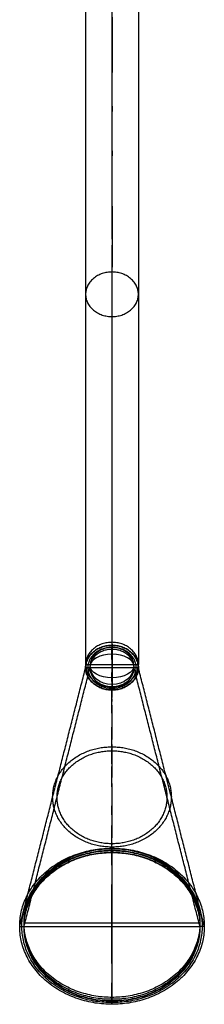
# Model space of a CAD drawing. Header units: millimetres. Extents: x 30778 to 30898, y -15976 to -15507.
# Tile 1 of 3: x 30787 to 30829, y -15976 to -15752. Entities that reach past the tile are written whole.
import ezdxf

# ---------------------------------------------------------------- set-up
doc = ezdxf.new("R2010")
doc.units = ezdxf.units.MM
doc.layers.add('Default', color=7, linetype='Continuous', true_color=0x000000)

msp = doc.modelspace()

# ---------------------------------------------------------------- linework, layer by layer
at = {"layer": 'Default'}
for p, q in [((30808.04453220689, -15893.27532567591, 1343.559254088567), (30808.04453220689, -15903.41547006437, 1349.976221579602)), ((30802.04453220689, -15898.34539787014, 1346.767737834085), (30814.04453220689, -15898.34539787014, 1346.767737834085)), ((30808.0445322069, -15974.02306289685, 1264.572210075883), (30808.0445322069, -15940.20388377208, 1243.170485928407)), ((30808.0445322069, -15974.90943733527, 1263.171553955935), (30808.0445322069, -15941.09025821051, 1241.769829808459)), ((30828.05559585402, -15957.11347333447, 1253.871348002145), (30788.03346855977, -15957.11347333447, 1253.871348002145)), ((30828.05559585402, -15957.99984777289, 1252.470691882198), (30788.03346855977, -15957.99984777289, 1252.470691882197))]:
    msp.add_line(p, q, dxfattribs=at)
at = {"layer": 'Default', "extrusion": (0.0009385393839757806, 0.8450116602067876, -0.5347470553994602)}
msp.add_lwpolyline([(-30831.68428943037, -7346.566510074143), (-30831.74962216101, -7456.566490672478), (-30810.7496240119, -7456.575307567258)], dxfattribs=at)
at = {"layer": 'Default', "extrusion": (-1, 0, 0)}
msp.add_circle((15898.6589004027, 1346.272338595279, -30808.0445322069), 4.999999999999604, dxfattribs=at)
at = {"layer": 'Default', "extrusion": (3.155443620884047e-30, 0.5347472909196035, 0.8450120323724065)}
msp.add_arc((-30808.0445322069, 14154.47355532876, -7364.148451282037), 5, 180, 0, dxfattribs=at)
at = {"layer": 'Default', "extrusion": (3.155443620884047e-30, -0.8450120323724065, 0.5347472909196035)}
msp.add_arc((30808.0445322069, -7364.148451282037, 14154.47355532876), 5, 0, 180, dxfattribs=at)
at = {"layer": 'Default', "extrusion": (3.155443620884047e-30, -0.5347472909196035, -0.8450120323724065)}
msp.add_arc((30808.0445322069, 14154.47355532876, 7364.148451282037), 5, 0, 180, dxfattribs=at)
at = {"layer": 'Default', "extrusion": (3.155443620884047e-30, 0.8450120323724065, -0.5347472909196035)}
msp.add_arc((-30808.0445322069, -7364.148451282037, -14154.47355532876), 5, 180, 0, dxfattribs=at)
at = {"layer": 'Default'}
for points in [[(30808.0445322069, -15731.48838355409, 1599.21630012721), (30808.04453220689, -15812.381854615, 1471.387777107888), (30808.04453220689, -15893.27532567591, 1343.559254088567)], [(30802.0445322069, -15736.56450909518, 1602.415218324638), (30802.04453220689, -15817.45495348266, 1474.591478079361), (30802.04453220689, -15898.34539787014, 1346.767737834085)], [(30814.0445322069, -15736.56450909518, 1602.415218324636), (30814.04453220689, -15817.45495348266, 1474.591478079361), (30814.04453220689, -15898.34539787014, 1346.767737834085)], [(30808.0445322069, -15741.64063463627, 1605.614136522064), (30808.04453220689, -15822.52805235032, 1477.795179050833), (30808.04453220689, -15903.41547006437, 1349.976221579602)], [(30808.0445322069, -15940.11171865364, 1241.466773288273), (30808.0445322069, -15917.03820789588, 1291.953039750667), (30808.0445322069, -15893.96469713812, 1342.439306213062)], [(30808.0445322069, -15893.96469713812, 1342.439306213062), (30808.0445322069, -15894.41822479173, 1342.647314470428), (30808.0445322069, -15894.87175244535, 1342.855322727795)], [(30808.0445322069, -15893.96469713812, 1342.43930621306), (30808.0445322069, -15899.03476933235, 1345.647789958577), (30808.04453220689, -15904.10484152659, 1348.856273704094)], [(30808.0445322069, -15941.01877396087, 1241.88278980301), (30808.0445322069, -15917.94526320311, 1292.369056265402), (30808.0445322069, -15894.87175244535, 1342.855322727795)], [(30787.0445322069, -15957.85697133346, 1252.696466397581), (30794.5445322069, -15928.44587033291, 1299.172128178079), (30802.0445322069, -15899.03476933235, 1345.647789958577)], [(30788.03346855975, -15957.92836352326, 1252.58365187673), (30795.53346855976, -15928.51726252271, 1299.059313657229), (30803.03346855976, -15899.10616152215, 1345.534975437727)], [(30802.0445322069, -15899.03476933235, 1345.647789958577), (30802.53900038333, -15899.07046542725, 1345.591382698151), (30803.03346855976, -15899.10616152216, 1345.534975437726)], [(30802.04453220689, -15899.03476933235, 1345.647789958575), (30808.04453220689, -15899.03476933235, 1345.647789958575), (30814.04453220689, -15899.03476933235, 1345.647789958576)], [(30814.0445322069, -15899.03476933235, 1345.647789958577), (30813.55006403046, -15899.07046542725, 1345.591382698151), (30813.05559585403, -15899.10616152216, 1345.534975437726)], [(30828.05559585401, -15957.92836352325, 1252.583651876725), (30820.55559585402, -15928.5172625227, 1299.059313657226), (30813.05559585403, -15899.10616152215, 1345.534975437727)], [(30829.0445322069, -15957.85697133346, 1252.696466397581), (30821.5445322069, -15928.44587033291, 1299.172128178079), (30814.0445322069, -15899.03476933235, 1345.647789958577)], [(30808.0445322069, -15974.83795308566, 1263.284513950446), (30808.0445322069, -15939.08926184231, 1305.749571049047), (30808.0445322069, -15903.34057059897, 1348.214628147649)], [(30808.0445322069, -15903.34057059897, 1348.214628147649), (30808.0445322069, -15903.72270606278, 1348.535450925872), (30808.0445322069, -15904.10484152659, 1348.856273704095)], [(30808.0445322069, -15975.60222401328, 1263.926159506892), (30808.0445322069, -15939.85353276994, 1306.391216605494), (30808.0445322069, -15904.10484152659, 1348.856273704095)], [(30808.0445322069, -15940.11171865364, 1241.466773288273), (30808.0445322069, -15940.56524630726, 1241.674781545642), (30808.0445322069, -15941.01877396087, 1241.88278980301)], [(30808.0445322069, -15941.09025821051, 1241.769829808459), (30808.0445322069, -15940.6470709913, 1242.470157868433), (30808.0445322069, -15940.20388377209, 1243.170485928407)], [(30787.0445322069, -15957.85697133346, 1252.696466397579), (30787.53900038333, -15957.89266742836, 1252.640059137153), (30788.03346855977, -15957.92836352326, 1252.583651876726)], [(30788.03346855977, -15957.99984777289, 1252.470691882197), (30788.03346855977, -15957.55666055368, 1253.171019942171), (30788.03346855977, -15957.11347333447, 1253.871348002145)], [(30828.05559585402, -15957.99984777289, 1252.470691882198), (30828.05559585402, -15957.55666055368, 1253.171019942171), (30828.05559585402, -15957.11347333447, 1253.871348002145)], [(30829.0445322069, -15957.85697133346, 1252.696466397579), (30828.55006403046, -15957.89266742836, 1252.640059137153), (30828.05559585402, -15957.92836352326, 1252.583651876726)], [(30808.0445322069, -15974.90943733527, 1263.171553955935), (30808.0445322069, -15974.46625011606, 1263.871882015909), (30808.0445322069, -15974.02306289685, 1264.572210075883)], [(30808.0445322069, -15975.60222401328, 1263.926159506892), (30808.0445322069, -15975.22008854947, 1263.605336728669), (30808.0445322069, -15974.83795308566, 1263.284513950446)]]:
    msp.add_open_spline(points, degree=2, dxfattribs=at)
for points, weights, knots in [([(30802.04453220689, -15814.1226995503, 1479.857132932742), (30802.04453220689, -15809.05262735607, 1476.648649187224), (30808.04453220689, -15809.05262735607, 1476.648649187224), (30814.04453220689, -15809.05262735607, 1476.648649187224), (30814.04453220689, -15814.1226995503, 1479.857132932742), (30814.04453220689, -15819.19277174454, 1483.06561667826), (30808.04453220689, -15819.19277174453, 1483.06561667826), (30802.04453220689, -15819.19277174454, 1483.06561667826), (30802.04453220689, -15814.1226995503, 1479.857132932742)], [1, 0.7071067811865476, 1, 0.7071067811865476, 1, 0.7071067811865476, 1, 0.7071067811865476, 1], [0, 0, 0, 11.78097245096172, 11.78097245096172, 23.56194490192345, 23.56194490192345, 35.34291735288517, 35.34291735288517, 47.12388980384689, 47.12388980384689, 47.12388980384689]), ([(30802.04453220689, -15898.34539787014, 1346.767737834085), (30802.04453220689, -15893.2753256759, 1343.559254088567), (30808.04453220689, -15893.27532567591, 1343.559254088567), (30814.04453220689, -15893.2753256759, 1343.559254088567), (30814.04453220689, -15898.34539787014, 1346.767737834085), (30814.04453220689, -15903.41547006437, 1349.976221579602), (30808.04453220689, -15903.41547006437, 1349.976221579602), (30802.04453220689, -15903.41547006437, 1349.976221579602), (30802.04453220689, -15898.34539787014, 1346.767737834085)], [1, 0.7071067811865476, 1, 0.7071067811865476, 1, 0.7071067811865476, 1, 0.7071067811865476, 1], [0, 0, 0, 11.78097245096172, 11.78097245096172, 23.56194490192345, 23.56194490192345, 35.34291735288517, 35.34291735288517, 47.12388980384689, 47.12388980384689, 47.12388980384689]), ([(30808.0445322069, -15893.96469713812, 1342.439306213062), (30802.04453220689, -15893.96469713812, 1342.439306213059), (30802.0445322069, -15899.03476933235, 1345.647789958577), (30802.04453220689, -15904.1048415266, 1348.856273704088), (30808.0445322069, -15904.10484152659, 1348.856273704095)], [1, 0.7071067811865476, 1, 0.7071067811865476, 1], [-6.283185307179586, -6.283185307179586, -6.283185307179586, -4.71238898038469, -4.71238898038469, -3.141592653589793, -3.141592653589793, -3.141592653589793]), ([(30808.0445322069, -15893.96469713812, 1342.439306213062), (30802.04453220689, -15893.96469713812, 1342.439306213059), (30802.0445322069, -15899.03476933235, 1345.647789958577), (30802.04453220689, -15904.1048415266, 1348.856273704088), (30808.0445322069, -15904.10484152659, 1348.856273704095), (30814.04453220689, -15904.1048415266, 1348.856273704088), (30814.0445322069, -15899.03476933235, 1345.647789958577), (30814.04453220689, -15893.96469713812, 1342.439306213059), (30808.0445322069, -15893.96469713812, 1342.439306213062)], [1, 0.7071067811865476, 1, 0.7071067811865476, 1, 0.7071067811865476, 1, 0.7071067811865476, 1], [-6.283185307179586, -6.283185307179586, -6.283185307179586, -4.71238898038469, -4.71238898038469, -3.141592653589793, -3.141592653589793, -1.570796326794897, -1.570796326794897, 0, 0, 0]), ([(30808.0445322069, -15904.10484152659, 1348.856273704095), (30814.04453220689, -15904.1048415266, 1348.856273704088), (30814.0445322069, -15899.03476933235, 1345.647789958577), (30814.04453220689, -15893.96469713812, 1342.439306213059), (30808.0445322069, -15893.96469713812, 1342.439306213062)], [1, 0.7071067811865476, 1, 0.7071067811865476, 1], [-3.141592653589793, -3.141592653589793, -3.141592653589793, -1.570796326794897, -1.570796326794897, 0, 0, 0]), ([(30808.0445322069, -15894.41822479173, 1342.647314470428), (30802.53900038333, -15894.41822479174, 1342.647314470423), (30802.53900038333, -15899.07046542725, 1345.591382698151), (30802.53900038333, -15903.72270606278, 1348.535450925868), (30808.0445322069, -15903.72270606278, 1348.535450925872)], [1, 0.7071067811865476, 1, 0.7071067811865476, 1], [-6.283185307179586, -6.283185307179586, -6.283185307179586, -4.71238898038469, -4.71238898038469, -3.141592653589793, -3.141592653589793, -3.141592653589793]), ([(30808.0445322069, -15894.87175244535, 1342.855322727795), (30803.03346855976, -15894.87175244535, 1342.855322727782), (30803.03346855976, -15899.10616152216, 1345.534975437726), (30803.03346855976, -15903.34057059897, 1348.214628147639), (30808.0445322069, -15903.34057059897, 1348.214628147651)], [1, 0.7071067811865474, 1, 0.7071067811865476, 0.9999999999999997], [-6.283185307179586, -6.283185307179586, -6.283185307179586, -4.71238898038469, -4.71238898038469, -3.141592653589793, -3.141592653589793, -3.141592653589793]), ([(30808.0445322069, -15903.72270606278, 1348.535450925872), (30813.55006403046, -15903.72270606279, 1348.535450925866), (30813.55006403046, -15899.07046542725, 1345.591382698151), (30813.55006403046, -15894.41822479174, 1342.647314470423), (30808.0445322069, -15894.41822479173, 1342.647314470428)], [1, 0.7071067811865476, 1, 0.7071067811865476, 1], [-3.141592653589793, -3.141592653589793, -3.141592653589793, -1.570796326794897, -1.570796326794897, 0, 0, 0]), ([(30808.0445322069, -15903.34057059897, 1348.214628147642), (30813.05559585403, -15903.34057059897, 1348.214628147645), (30813.05559585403, -15899.10616152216, 1345.534975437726), (30813.05559585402, -15894.87175244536, 1342.855322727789), (30808.0445322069, -15894.87175244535, 1342.855322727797)], [0.9999999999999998, 0.7071067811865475, 1, 0.7071067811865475, 0.9999999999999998], [-3.141592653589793, -3.141592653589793, -3.141592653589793, -1.570796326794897, -1.570796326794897, 0, 0, 0]), ([(30808.0445322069, -15939.85353276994, 1306.391216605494), (30794.54453220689, -15939.85353276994, 1306.391216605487), (30794.5445322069, -15928.44587033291, 1299.172128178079), (30794.54453220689, -15917.03820789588, 1291.953039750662), (30808.0445322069, -15917.03820789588, 1291.953039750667)], [1, 0.7071067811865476, 1, 0.7071067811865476, 1], [0, 0, 0, 41.99999999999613, 41.99999999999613, 83.99999999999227, 83.99999999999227, 83.99999999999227]), ([(30808.0445322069, -15939.08926184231, 1305.749571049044), (30795.53346855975, -15939.08926184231, 1305.749571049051), (30795.53346855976, -15928.51726252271, 1299.059313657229), (30795.53346855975, -15917.9452632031, 1292.369056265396), (30808.0445322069, -15917.94526320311, 1292.369056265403)], [1, 0.7071067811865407, 1, 0.7071067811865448, 1.000000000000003], [-9.752199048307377e-13, -9.752199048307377e-13, -9.752199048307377e-13, 41.99999999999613, 41.99999999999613, 83.99999999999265, 83.99999999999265, 83.99999999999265]), ([(30808.0445322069, -15917.03820789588, 1291.953039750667), (30821.54453220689, -15917.03820789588, 1291.953039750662), (30821.5445322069, -15928.44587033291, 1299.172128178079), (30821.54453220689, -15939.85353276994, 1306.391216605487), (30808.0445322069, -15939.85353276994, 1306.391216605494)], [1, 0.7071067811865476, 1, 0.7071067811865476, 1], [0, 0, 0, 41.99999999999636, 41.99999999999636, 83.99999999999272, 83.99999999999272, 83.99999999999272]), ([(30808.0445322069, -15917.94526320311, 1292.369056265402), (30820.55559585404, -15917.94526320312, 1292.369056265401), (30820.55559585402, -15928.5172625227, 1299.059313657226), (30820.55559585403, -15939.08926184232, 1305.749571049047), (30808.0445322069, -15939.08926184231, 1305.749571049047)], [1, 0.7071067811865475, 1, 0.7071067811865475, 1], [0, 0, 0, 41.99999999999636, 41.99999999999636, 83.99999999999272, 83.99999999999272, 83.99999999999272]), ([(30808.0445322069, -15975.60222401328, 1263.926159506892), (30787.04453220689, -15975.60222401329, 1263.926159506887), (30787.0445322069, -15957.85697133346, 1252.696466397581), (30787.04453220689, -15940.11171865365, 1241.466773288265), (30808.0445322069, -15940.11171865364, 1241.466773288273)], [1, 0.7071067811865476, 1, 0.7071067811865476, 1], [3.141592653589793, 3.141592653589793, 3.141592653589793, 4.71238898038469, 4.71238898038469, 6.283185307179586, 6.283185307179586, 6.283185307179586]), ([(30808.0445322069, -15975.22008854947, 1263.605336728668), (30787.53900038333, -15975.22008854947, 1263.60533672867), (30787.53900038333, -15957.89266742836, 1252.640059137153), (30787.53900038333, -15940.56524630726, 1241.674781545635), (30808.0445322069, -15940.56524630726, 1241.674781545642)], [1, 0.7071067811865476, 1, 0.7071067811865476, 1], [3.141592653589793, 3.141592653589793, 3.141592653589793, 4.71238898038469, 4.71238898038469, 6.283185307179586, 6.283185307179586, 6.283185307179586]), ([(30808.0445322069, -15940.20388377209, 1243.170485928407), (30788.03346855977, -15940.20388377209, 1243.170485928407), (30788.03346855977, -15957.11347333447, 1253.871348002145), (30788.03346855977, -15974.02306289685, 1264.572210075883), (30808.0445322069, -15974.02306289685, 1264.572210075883), (30828.05559585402, -15974.02306289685, 1264.572210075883), (30828.05559585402, -15957.11347333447, 1253.871348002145), (30828.05559585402, -15940.20388377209, 1243.170485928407), (30808.0445322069, -15940.20388377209, 1243.170485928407)], [1, 0.7071067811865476, 1, 0.7071067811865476, 1, 0.7071067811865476, 1, 0.7071067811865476, 1], [0, 0, 0, 31.43330527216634, 31.43330527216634, 62.86661054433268, 62.86661054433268, 94.29991581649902, 94.29991581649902, 125.7332210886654, 125.7332210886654, 125.7332210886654]), ([(30808.0445322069, -15940.6470709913, 1242.470157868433), (30788.03346855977, -15940.6470709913, 1242.470157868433), (30788.03346855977, -15957.55666055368, 1253.171019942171), (30788.03346855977, -15974.46625011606, 1263.871882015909), (30808.0445322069, -15974.46625011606, 1263.871882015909), (30828.05559585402, -15974.46625011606, 1263.871882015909), (30828.05559585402, -15957.55666055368, 1253.171019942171), (30828.05559585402, -15940.6470709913, 1242.470157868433), (30808.0445322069, -15940.6470709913, 1242.470157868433)], [1, 0.7071067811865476, 1, 0.7071067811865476, 1, 0.7071067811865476, 1, 0.7071067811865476, 1], [0, 0, 0, 31.43330527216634, 31.43330527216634, 62.86661054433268, 62.86661054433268, 94.29991581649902, 94.29991581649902, 125.7332210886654, 125.7332210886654, 125.7332210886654]), ([(30808.0445322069, -15974.83795308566, 1263.284513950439), (30788.03346855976, -15974.83795308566, 1263.284513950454), (30788.03346855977, -15957.92836352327, 1252.583651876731), (30788.03346855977, -15941.01877396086, 1241.882789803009), (30808.0445322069, -15941.01877396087, 1241.88278980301)], [0.9999999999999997, 0.7071067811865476, 1, 0.7071067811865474, 1], [3.141592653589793, 3.141592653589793, 3.141592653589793, 4.71238898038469, 4.71238898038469, 6.283185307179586, 6.283185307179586, 6.283185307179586]), ([(30808.0445322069, -15941.09025821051, 1241.769829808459), (30788.03346855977, -15941.09025821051, 1241.769829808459), (30788.03346855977, -15957.99984777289, 1252.470691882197), (30788.03346855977, -15974.90943733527, 1263.171553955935), (30808.0445322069, -15974.90943733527, 1263.171553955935), (30828.05559585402, -15974.90943733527, 1263.171553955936), (30828.05559585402, -15957.99984777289, 1252.470691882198), (30828.05559585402, -15941.09025821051, 1241.769829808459), (30808.0445322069, -15941.09025821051, 1241.769829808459)], [1, 0.7071067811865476, 1, 0.7071067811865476, 1, 0.7071067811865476, 1, 0.7071067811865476, 1], [0, 0, 0, 31.43330527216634, 31.43330527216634, 62.86661054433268, 62.86661054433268, 94.29991581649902, 94.29991581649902, 125.7332210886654, 125.7332210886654, 125.7332210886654]), ([(30808.0445322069, -15940.11171865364, 1241.466773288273), (30829.04453220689, -15940.11171865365, 1241.466773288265), (30829.0445322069, -15957.85697133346, 1252.696466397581), (30829.04453220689, -15975.60222401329, 1263.926159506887), (30808.0445322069, -15975.60222401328, 1263.926159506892)], [1, 0.7071067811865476, 1, 0.7071067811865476, 1], [0, 0, 0, 1.570796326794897, 1.570796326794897, 3.141592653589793, 3.141592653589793, 3.141592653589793]), ([(30808.0445322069, -15940.56524630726, 1241.674781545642), (30828.55006403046, -15940.56524630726, 1241.674781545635), (30828.55006403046, -15957.89266742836, 1252.640059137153), (30828.55006403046, -15975.22008854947, 1263.60533672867), (30808.0445322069, -15975.22008854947, 1263.605336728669)], [1, 0.7071067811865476, 1, 0.7071067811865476, 1], [0, 0, 0, 1.570796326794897, 1.570796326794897, 3.141592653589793, 3.141592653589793, 3.141592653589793]), ([(30808.0445322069, -15941.01877396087, 1241.882789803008), (30828.05559585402, -15941.01877396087, 1241.882789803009), (30828.05559585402, -15957.92836352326, 1252.583651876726), (30828.05559585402, -15974.83795308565, 1263.284513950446), (30808.0445322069, -15974.83795308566, 1263.284513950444)], [0.9999999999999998, 0.7071067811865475, 1, 0.7071067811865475, 0.9999999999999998], [0, 0, 0, 1.570796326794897, 1.570796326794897, 3.141592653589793, 3.141592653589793, 3.141592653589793])]:
    msp.add_rational_spline(points, weights, degree=2, knots=knots, dxfattribs=at)

doc.saveas('drawing.dxf')
